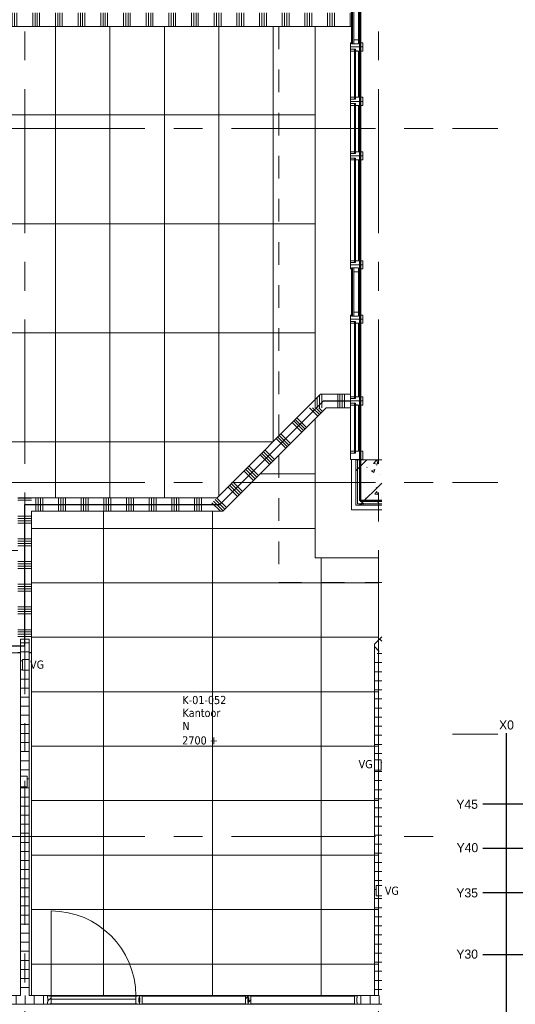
# Model space of a CAD drawing. Header units: millimetres. Extents: x 83969 to 141394, y 139608 to 176267.
# Tile 35 of 40: x 128644 to 134106, y 146353 to 157200. Entities that reach past the tile are written whole.
import ezdxf
from ezdxf.enums import TextEntityAlignment as Align
from ezdxf.xclip import XClip

# ---------------------------------------------------------------- set-up
doc = ezdxf.new("R2010")
doc.units = ezdxf.units.MM
doc.header["$LTSCALE"] = 50
doc.header["$XCLIPFRAME"] = 0
doc.linetypes.add('B0401', pattern=[9.5, 5, -1.5, -3])
doc.linetypes.add('CENTER', pattern=[50.8, 31.75, -6.35, 6.35, -6.35])
for name, color, linetype, lineweight in [('AA$1A---_ARCEER', 1, 'Continuous', 18), ('AL$7A---_STRAMIEN', 8, 'CENTER', 9), ('AL22----_BINNENWAND', 7, 'Continuous', 9), ('AL28----_KOLOMKOP_BETONBAND', 2, 'B0401', 9), ('AL28----_KONSTRUKTIES', 4, 'Continuous', 9), ('AL31----_BUITENKOZIJN', 14, 'Continuous', 9), ('AL32----_BINNENKOZIJN', 3, 'Continuous', 9), ('AL35----_PLAFONDS', 16, 'Continuous', 9), ('AL38----_INBOUWPAKKET', 6, 'Continuous', 13), ('AL68----_BRAND_30 MIN', 12, 'BR30', 50), ('AT$1A---_200ZONETEKST', 7, 'Continuous', 9), ('Electrical Fixture Tags', 7, 'Continuous', 9), ('Plafondtekst', 1, 'Continuous', 9)]:
    doc.layers.add(name, color=color, linetype=linetype, lineweight=lineweight)
doc.layers.add('AL$5A---_NOORDPIJL', color=8, linetype='Continuous')
doc.layers.add('AL68----_BRAND_60 MIN', color=92, linetype='BR60')
doc.styles.add('2', font='BUROTEXT', dxfattribs={"height": 125})
doc.styles.add('Tahoma_1', font='tahoma.ttf', dxfattribs={"height": 90})
doc.linetypes.add('BR30', pattern='A,5,-1.5,["30",Standard,S=2,R=0,X=-0.75,Y=-1],-3', length=9.5)
doc.linetypes.add('BR60', pattern='A,15,-1,["60",Standard,S=2.5,R=0,X=0,Y=-1.25],-4', length=20)

# ---------------------------------------------------------------- blocks, each defined once
blk = doc.blocks.new('SITU2S')
at = {"linetype": 'Continuous'}
for p, q in [((-148.82, 88.58), (-148.82, 228.49)), ((-154.04, 212.89), (-1.11, 212.89)), ((-154.04, 203.14), (-1.11, 203.14)), ((-154.04, 193.39), (-1.11, 193.39)), ((-154.04, 179.74), (-125.42, 179.74))]:
    blk.add_line(p, q, dxfattribs=at)
at = {"style": '2'}
for s, p in [('X0', (-148.82, 230.29)), ('Y45', (-157.49, 212.79)), ('Y40', (-157.44, 203.25)), ('Y35', (-157.49, 193.29)), ('Y30', (-157.49, 179.79))]:
    blk.add_text(s, height=2, dxfattribs=at).set_placement(p, align=Align.MIDDLE)
blk = doc.blocks.new('LUMC_constructie_2018_rvt-1-bwd N-01')
at = {"layer": 'AA$1A---_ARCEER'}
h = blk.add_hatch(dxfattribs=at)
h.set_pattern_fill('FP_250', color=256, style=0, pattern_type=2)
h.set_pattern_definition([(50, (154885.57, 120319.74), (364.368, -31.8783), [38.1, -419.1]), (355, (154885.57, 120319.74), (-70.486, 382.1133), [30.48, -335.28]), (100.451, (154915.94, 120317.1), (293.885, 350.2334), [32.38, -356.18]), (46.184, (154885.57, 120421.34), (542.1585, -84.086), [57.15, -628.65]), (96.636, (154930.75, 120414.33), (474.805, 494.8554), [48.57, -534.27]), (351.184, (154885.6, 120421.34), (474.81, 494.85), [45.72, -502.92]), (21, (154936.37, 120395.94), (303.2285, -204.5305), [38.1, -419.1]), (326, (154936.37, 120395.94), (123.604, 368.376), [30.48, -335.28]), (71.451, (154961.64, 120378.9), (426.834, 163.8427), [32.38, -356.18]), (37.5, (154885.57, 120319.74), (6.17665, 169.11015), [1.676, -329.54, 1.676, -338.684, -336.55]), (37.5, (154885.57, 120319.74), (6.17665, 169.11015), [-671.576, 1.676, -334.874]), (7.5, (154885.57, 120319.74), (133.6389, 200.3615), [1.676, -192.38, 1.676, -321.92, -128.27]), (7.5, (154885.57, 120319.74), (133.6389, 200.3615), [-517.652, 1.676, -126.594]), (327.5, (154772.29, 120319.74), (271.1818, -11.45836), [1.676, -125.324, 1.676, -394.564, -525.78]), (327.5, (154772.29, 120319.74), (271.1818, -11.45836), [-523.24, 1.676, -524.104]), (317.5, (154721.5, 120319.74), (296.2585, 50.8528), [1.676, -163.424, 1.676, -261.468, -373.38]), (317.5, (154721.5, 120319.74), (296.2585, 50.8528), [-428.244, 1.676, -371.704]), (45, (154885.57, 120319.74), (211.036, -211.036), [])])
h.paths.add_polyline_path([(132350, 151850), (132635, 151850), (132635, 152350), (132350, 152350)], flags=0)
at = {"layer": 'AL28----_KOLOMKOP_BETONBAND'}
for p, q in [((131500, 157125), (131500, 152615)), ((131500, 157125), (131500, 152615)), ((131500, 152403), (131500, 151000)), ((131500, 152403), (131500, 151000)), ((131500, 151000), (132635, 151000)), ((131500, 151000), (132635, 151000))]:
    blk.add_line(p, q, dxfattribs=at)
at = {"layer": 'AL28----_KONSTRUKTIES'}
for p, q in [((132635, 152350), (132350, 152350)), ((132350, 152350), (132350, 151850)), ((132350, 151850), (132635, 151850))]:
    blk.add_line(p, q, dxfattribs=at)
blk = doc.blocks.new('30_LUMC_MOD_interwand_kozijnvulling - glas_helder-9218401-bwd N-01')
at = {"layer": 'AL31----_BUITENKOZIJN'}
h = blk.add_hatch(dxfattribs=at)
h.set_pattern_fill('FP_51', color=256, style=0, pattern_type=2)
h.set_pattern_definition([(315, (-609.6, 41.5), (-28.2843, -28.2843), [])])
h.paths.add_polyline_path([(570, 41), (570, 45), (-570, 45), (-570, 41), (157, 41)], flags=0)
h = blk.add_hatch(dxfattribs=at)
h.set_pattern_fill('FP_52', color=256, style=0, pattern_type=2)
h.set_pattern_definition([(315, (-609.6, -41.5), (-28.2843, -28.2843), [])])
h.paths.add_polyline_path([(570, -45), (570, -41), (-570, -41), (-570, -45), (157, -45)], flags=0)
for p, q in [((570, 45), (-570, 45)), ((-570, 45), (-570, 41)), ((-570, 41), (570, 41)), ((570, 41), (570, 45)), ((570, -41), (-570, -41)), ((-570, -41), (-570, -45)), ((-570, -45), (570, -45)), ((570, -45), (570, -41))]:
    blk.add_line(p, q, dxfattribs=at)
blk = doc.blocks.new('30_LUMC_MOD_interwand_kozijnvulling - dicht-9218394-bwd N-01')
at = {"layer": 'AL31----_BUITENKOZIJN'}
for p, q in [((481.5, 45.5), (-481.5, 45.5)), ((-481.5, 45.5), (-481.5, 41.5)), ((-481.5, 41.5), (481.5, 41.5)), ((481.5, 41.5), (481.5, 45.5)), ((481.5, -41.5), (-481.5, -41.5)), ((-481.5, -41.5), (-481.5, -45.5)), ((-481.5, -45.5), (481.5, -45.5)), ((481.5, -45.5), (481.5, -41.5))]:
    blk.add_line(p, q, dxfattribs=at)
blk = doc.blocks.new('32_LUMC_MOD_interwand_glaswand_5 deling - pasmaatx2700mm-8870082-bwd N-01')
at = {"layer": 'AL31----_BUITENKOZIJN'}
h = blk.add_hatch(dxfattribs=at)
h.set_pattern_fill('FP_238', color=256, style=0, pattern_type=2)
h.set_pattern_definition([(225, (-22997.57, 26080.26), (224.5064, -224.5064), []), (225, (-23076.95, 26080.26), (3e-14, -449.0128), []), (225, (-22918.2, 26080.26), (3e-14, -449.0128), [])])
h.paths.add_polyline_path([(-475, 47.5), (-475, 25), (-470, 25), (-470, -25), (-475, -25), (-475, -47.5), (-445, -47.5), (-445, 47.5)], flags=0)
h.paths.add_polyline_path([(725, 47.5), (695, 47.5), (695, -47.5), (725, -47.5), (725, -25), (720, -25), (720, 25), (725, 25)], flags=0)
for p, q in [((-445, 47.5), (-475, 47.5)), ((-445, 45.5), (-445, 47.5)), ((-445, 47.5), (695, 47.5)), ((-445, -41.5), (-445, 41.5)), ((725, 47.5), (695, 47.5)), ((695, 47.5), (695, 45.5)), ((695, 41.5), (695, -41.5)), ((725, 25), (725, 47.5)), ((-475, -47.5), (-445, -47.5)), ((-445, -47.5), (-445, -45.5)), ((695, -47.5), (-445, -47.5)), ((695, -45.5), (695, -47.5)), ((695, -47.5), (725, -47.5)), ((725, -47.5), (725, -25))]:
    blk.add_line(p, q, dxfattribs=at)
blk = doc.blocks.new('32_LUMC_MOD_interwand_glaswand_5 deling - pasmaatx2700mm-V18-bwd N-01')
at = {"layer": 'AL31----_BUITENKOZIJN'}
h = blk.add_hatch(dxfattribs=at)
h.set_pattern_fill('FP_239', color=256, style=0, pattern_type=2)
h.set_pattern_definition([(225, (-24197.57, 26080.26), (224.5064, -224.5064), []), (225, (-24276.95, 26080.26), (3e-14, -449.0128), []), (225, (-24118.2, 26080.26), (3e-14, -449.0128), [])])
h.paths.add_polyline_path([(-475, 47.5), (-475, 25), (-470, 25), (-470, -25), (-475, -25), (-475, -47.5), (-445, -47.5), (-445, 47.5)], flags=0)
h.paths.add_polyline_path([(695, 47.5), (695, -47.5), (725, -47.5), (725, -25), (720, -25), (720, 25), (725, 25), (725, 47.5)], flags=0)
for p, q in [((-445, 47.5), (-475, 47.5)), ((-475, 47.5), (-475, 25)), ((-445, 45.5), (-445, 47.5)), ((-445, 47.5), (695, 47.5)), ((-445, -41.5), (-445, 41.5)), ((725, 47.5), (695, 47.5)), ((695, 47.5), (695, 45.5)), ((695, 41.5), (695, -41.5)), ((725, 25), (725, 47.5)), ((-475, -25), (-475, -47.5)), ((-475, -47.5), (-445, -47.5)), ((-445, -47.5), (-445, -45.5)), ((695, -47.5), (-445, -47.5)), ((695, -45.5), (695, -47.5)), ((695, -47.5), (725, -47.5)), ((725, -47.5), (725, -25))]:
    blk.add_line(p, q, dxfattribs=at)
blk = doc.blocks.new('32_LUMC_MOD_interwand_draaideur_enkel - 2700mm-8862306-bwd N-01')
at = {"layer": 'AL32----_BINNENKOZIJN'}
h = blk.add_hatch(dxfattribs=at)
h.set_pattern_fill('FP_245', color=256, style=0, pattern_type=2)
h.set_pattern_definition([(45, (25554.07, -26080.26), (-224.5064, 224.5064), []), (45, (25633.45, -26080.26), (0, 449.0128), []), (45, (25474.7, -26080.26), (0, 449.0128), [])])
h.paths.add_polyline_path([(631.5, -47.5), (631.5, -25), (626.5, -25), (626.5, 25), (631.5, 25), (631.5, 47.5), (591.5, 47.5), (591.5, -47.5), (626.5, -47.5)], flags=0)
h.paths.add_polyline_path([(-381.5, -47.5), (-341.5, -47.5), (-341.5, 47.5), (-381.5, 47.5), (-381.5, 25), (-376.5, 25), (-376.5, -25), (-381.5, -25)], flags=0)
for p, q in [((-341.5, 47.5), (-341.5, 980.5)), ((-341.5, 47.5), (-381.5, 47.5)), ((-341.5, -47.5), (-341.5, 47.5)), ((631.5, 47.5), (591.5, 47.5)), ((591.5, 47.5), (591.5, -47.5)), ((631.5, 25), (631.5, 47.5)), ((-381.5, -47.5), (-341.5, -47.5)), ((591.5, -47.5), (631.5, -47.5)), ((631.5, -47.5), (631.5, -25))]:
    blk.add_line(p, q, dxfattribs=at)
blk.add_arc((-341.5, 47.5), 933, 0, 90, dxfattribs=at)
blk = doc.blocks.new('69_LUMC_MOD_interwand_elektragoot - elektragoot vertikaal-8619009-bwd N-01')
at = {"layer": 'AL38----_INBOUWPAKKET'}
for p, q in [((67, 35), (67, -27)), ((182, -27), (182, 35)), ((67, -27), (182, -27))]:
    blk.add_line(p, q, dxfattribs=at)
blk = doc.blocks.new('69_LUMC_MOD_interwand_elektragoot - elektragoot vertikaal-V22-bwd N-01')
at = {"layer": 'AL38----_INBOUWPAKKET'}
for p, q in [((182.5, 47.5), (67.5, 47.5)), ((67.5, 47.5), (67.5, -26.5)), ((182.5, -26.5), (182.5, 47.5)), ((67.5, -26.5), (182.5, -26.5))]:
    blk.add_line(p, q, dxfattribs=at)
blk = doc.blocks.new('30_LUMC_MOD_interwand_kozijnvulling - glas_mat-9218400-bwd N-01')
at = {"layer": 'AL31----_BUITENKOZIJN'}
h = blk.add_hatch(dxfattribs=at)
h.set_pattern_fill('FP_246', color=256, style=0, pattern_type=2)
h.set_pattern_definition([(225, (-609.6, 41.5), (28.2843, -28.2843), [])])
h.paths.add_polyline_path([(570, 41), (570, 45), (-570, 45), (-570, 41), (157, 41)], flags=0)
h = blk.add_hatch(dxfattribs=at)
h.set_pattern_fill('FP_247', color=256, style=0, pattern_type=2)
h.set_pattern_definition([(225, (-609.6, -41.5), (28.2843, -28.2843), [])])
h.paths.add_polyline_path([(570, -45), (570, -41), (-570, -41), (-570, -45), (157, -45)], flags=0)
for p, q in [((-570, 45), (570, 45)), ((-570, 41), (-570, 45)), ((570, 41), (-570, 41)), ((570, 41), (570, 45)), ((-570, -41), (570, -41)), ((-570, -41), (-570, -45)), ((570, -45), (-570, -45)), ((570, -41), (570, -45))]:
    blk.add_line(p, q, dxfattribs=at)
blk = doc.blocks.new('30_LUMC_MOD_interwand_deurblad - wit _standaard_-8842473-bwd N-01')
at = {"layer": 'AL32----_BINNENKOZIJN'}
for p, q in [((-466.5, -20), (-466.5, 20)), ((-466.5, 20), (466.5, 20)), ((466.5, 20), (466.5, -20)), ((466.5, -20), (-466.5, -20))]:
    blk.add_line(p, q, dxfattribs=at)
blk = doc.blocks.new('32_LUMC_MOD_houten binnenkozijn_binnengevel_dicht_paneel - fase1 - 600mm-V38-bwd N-01')
at = {"layer": 'AL31----_BUITENKOZIJN'}
h = blk.add_hatch(dxfattribs=at)
h.set_pattern_fill('FP_290', color=256, style=0, pattern_type=2)
h.set_pattern_definition([(180, (36880.26, 22552.07), (-6e-14, -500), [])])
h.paths.add_polyline_path([(255, 54.5), (-255, 54.5), (-255, 48.5), (255, 48.5)], flags=0)
h = blk.add_hatch(dxfattribs=at)
h.set_pattern_fill('FP_291', color=256, style=0, pattern_type=2)
h.set_pattern_definition([(180, (36880.26, 22652.07), (-3e-14, -250), []), (180, (36880.26, 22677.07), (-3e-14, -250), []), (180, (36880.26, 22702.07), (-3e-14, -250), []), (180, (36880.26, 22727.07), (-3e-14, -250), [])])
h.paths.add_polyline_path([(266, -33.5), (266, -20.5), (-266, -20.5), (-266, -33.5), (75, -33.5)], flags=0)
for p, q in [((-266, 44.5), (-266, 33.5)), ((-221, 44.5), (-266, 44.5)), ((255, 54.5), (-255, 54.5)), ((-255, 54.5), (-255, 48.5)), ((-255, 48.5), (255, 48.5)), ((-221, 44.5), (221, 44.5)), ((-221, -8.5), (-221, 44.5)), ((266, 44.5), (221, 44.5)), ((221, 44.5), (221, -8.5)), ((255, 48.5), (255, 54.5)), ((266, 33.5), (266, 44.5)), ((-266, -8.5), (-221, -8.5)), ((266, -8.5), (-266, -8.5)), ((266, -20.5), (-266, -20.5)), ((-266, -20.5), (266, -20.5)), ((-266, -33.5), (-75, -33.5)), ((75, -33.5), (266, -33.5)), ((221, -8.5), (266, -8.5))]:
    blk.add_line(p, q, dxfattribs=at)
blk = doc.blocks.new('30_LUMC_MOD_binnengevel_stijlen - tussenstijl-3151128-bwd N-01')
at = {"layer": 'AL31----_BUITENKOZIJN'}
for p, q in [((0, 93.5), (-45, 93.5)), ((-45, 93.5), (-45, 44.5)), ((-45, 44.5), (-34, 44.5)), ((-34, 44.5), (-34, 33.5)), ((0, -45.5), (0, 93.5)), ((0, 89), (0, -41)), ((-34, -33.75), (-45, -33.75)), ((-45, -33.75), (-45, -45.5)), ((-45, -45.5), (0, -45.5))]:
    blk.add_line(p, q, dxfattribs=at)
blk = doc.blocks.new('32_LUMC_MOD_houten binnenkozijn_binnengevel_dicht_paneel - fase1 - 600mm-V39-bwd N-01')
at = {"layer": 'AL31----_BUITENKOZIJN'}
h = blk.add_hatch(dxfattribs=at)
h.set_pattern_fill('FP_292', color=256, style=0, pattern_type=2)
h.set_pattern_definition([(180, (33880.26, 22552.07), (-6e-14, -500), [])])
h.paths.add_polyline_path([(255, 54.5), (-255, 54.5), (-255, 48.5), (255, 48.5)], flags=0)
h = blk.add_hatch(dxfattribs=at)
h.set_pattern_fill('FP_293', color=256, style=0, pattern_type=2)
h.set_pattern_definition([(180, (33880.26, 22652.07), (-3e-14, -250), []), (180, (33880.26, 22677.07), (-3e-14, -250), []), (180, (33880.26, 22702.07), (-3e-14, -250), []), (180, (33880.26, 22727.07), (-3e-14, -250), [])])
h.paths.add_polyline_path([(266, -33.5), (266, -20.5), (-266, -20.5), (-266, -33.5), (72.2, -33.5)], flags=0)
for p, q in [((-266, 44.5), (-266, 33.5)), ((-221, 44.5), (-266, 44.5)), ((255, 54.5), (-255, 54.5)), ((-255, 54.5), (-255, 48.5)), ((-255, 48.5), (255, 48.5)), ((-221, 44.5), (221, 44.5)), ((-221, -8.5), (-221, 44.5)), ((266, 44.5), (221, 44.5)), ((221, 44.5), (221, -8.5)), ((255, 48.5), (255, 54.5)), ((266, 33.5), (266, 44.5)), ((-266, -8.5), (-221, -8.5)), ((266, -8.5), (-266, -8.5)), ((266, -20.5), (-266, -20.5)), ((-266, -20.5), (266, -20.5)), ((-266, -33.5), (266, -33.5)), ((221, -8.5), (266, -8.5))]:
    blk.add_line(p, q, dxfattribs=at)
blk = doc.blocks.new('30_LUMC_MOD_binnengevel_stijlen - tussenstijl-3151129-bwd N-01')
at = {"layer": 'AL31----_BUITENKOZIJN'}
for p, q in [((-45, 45.5), (0, 45.5)), ((-45, 33.75), (-45, 45.5)), ((-34, 33.75), (-45, 33.75)), ((0, 45.5), (0, -93.5)), ((0, -89), (0, 41)), ((-45, -44.5), (-34, -44.5)), ((-45, -93.5), (-45, -44.5)), ((0, -93.5), (-45, -93.5)), ((-34, -44.5), (-34, -33.5))]:
    blk.add_line(p, q, dxfattribs=at)
blk = doc.blocks.new('32_LUMC_MOD_houten binnenkozijn_binnengevel_glasvulling - fase1 - 600mm-10253928-bwd N-01')
at = {"layer": 'AL31----_BUITENKOZIJN'}
for p, q in [((-255.5, 12), (-275, 12)), ((-275, 12), (-275, 7)), ((-255, 44.5), (255, 44.5)), ((-255, 12), (255, 12)), ((-255, -45.5), (-255, 2)), ((255, 2), (255, -45.5)), ((275, 12), (255.5, 12)), ((275, 7), (275, 12)), ((-275, -33.5), (-275, -45.5)), ((-275, -45.5), (-255, -45.5)), ((-255, -45.5), (255, -45.5)), ((255, -45.5), (275, -45.5)), ((275, -45.5), (275, -33.5))]:
    blk.add_line(p, q, dxfattribs=at)
blk = doc.blocks.new('30_LUMC_MOD_binnengevel_stijlen - tussenstijl-3151125-bwd N-01')
at = {"layer": 'AL31----_BUITENKOZIJN'}
for p, q in [((0, 93.5), (-45, 93.5)), ((-45, 93.5), (-45, 33.5)), ((0, -45.5), (0, 93.5)), ((0, 89), (0, -41)), ((-25, -33.5), (-25, -45.5)), ((-25, -45.5), (0, -45.5))]:
    blk.add_line(p, q, dxfattribs=at)
blk = doc.blocks.new('30_LUMC_MOD_binnengevel_stijlen - tussenstijl-3151134-bwd N-01')
at = {"layer": 'AL31----_BUITENKOZIJN'}
for p, q in [((-25, 45.5), (0, 45.5)), ((-25, 33.5), (-25, 45.5)), ((0, 45.5), (0, -93.5)), ((0, -89), (0, 41)), ((-45, -93.5), (-45, -33.5)), ((0, -93.5), (-45, -93.5))]:
    blk.add_line(p, q, dxfattribs=at)
blk = doc.blocks.new('32_LUMC_MOD_houten binnenkozijn_binnengevel_glasvulling - fase1 - 600mm-10264427-bwd N-01')
at = {"layer": 'AL31----_BUITENKOZIJN'}
for p, q in [((-255.5, 12), (-275, 12)), ((-275, 12), (-275, 7)), ((-255, 44.5), (255, 44.5)), ((-255, 12), (255, 12)), ((-255, -45.5), (-255, 2)), ((255, 2), (255, -45.5)), ((275, 12), (255.5, 12)), ((275, 7), (275, 12)), ((-275, -33.5), (-275, -45.5)), ((-225, -45.5), (255, -45.5)), ((255, -45.5), (275, -45.5)), ((275, -45.5), (275, -33.5))]:
    blk.add_line(p, q, dxfattribs=at)
blk = doc.blocks.new('30_LUMC_MOD_binnengevel_stijlen - eindstijl-3151144-bwd N-01')
at = {"layer": 'AL31----_BUITENKOZIJN'}
for p, q in [((45, 93.5), (-45, 93.5)), ((-45, 93.5), (-45, 33.5)), ((45, 33.5), (45, 93.5)), ((-25, -33.5), (-25, -45.5)), ((-25, -45.5), (45, -45.5)), ((45, -45.5), (45, -33.5))]:
    blk.add_line(p, q, dxfattribs=at)
blk = doc.blocks.new('30_LUMC_MOD_binnengevel_stijlen - tussenstijl-V40-bwd N-01')
at = {"layer": 'AL31----_BUITENKOZIJN'}
for p, q in [((-25, 33.5), (-25, 45.5)), ((0, 45.5), (0, -93.5)), ((0, -89), (0, 41)), ((-45, -93.5), (-45, -33.5)), ((0, -93.5), (-45, -93.5))]:
    blk.add_line(p, q, dxfattribs=at)
blk = doc.blocks.new('32_LUMC_MOD_houten binnenkozijn_binnengevel_glasvulling - fase1 - 1200mm-10254186-bwd N-01')
at = {"layer": 'AL31----_BUITENKOZIJN'}
for p, q in [((-555.5, 12), (-575, 12)), ((-575, 12), (-575, 7)), ((-555, 44.5), (555, 44.5)), ((-555, 12), (555, 12)), ((-555, -45.5), (-555, 2)), ((555, 2), (555, -45.5)), ((575, 12), (555.5, 12)), ((575, 7), (575, 12)), ((-575, -33.5), (-575, -45.5)), ((-575, -45.5), (-555, -45.5)), ((-555, -45.5), (555, -45.5)), ((555, -45.5), (575, -45.5)), ((575, -45.5), (575, -33.5))]:
    blk.add_line(p, q, dxfattribs=at)
blk = doc.blocks.new('32_LUMC_MOD_houten binnenkozijn_binnengevel_glasvulling - fase1 - 900mm-10253724-bwd N-01')
at = {"layer": 'AL31----_BUITENKOZIJN'}
for p, q in [((-405.5, 12), (-425, 12)), ((-425, 12), (-425, 7)), ((-405, 44.5), (405, 44.5)), ((-405, 12), (405, 12)), ((-405, -45.5), (-405, 2)), ((405, 2), (405, -45.5)), ((425, 12), (405.5, 12)), ((425, 7), (425, 12)), ((-425, -33.5), (-425, -45.5)), ((-425, -45.5), (-405, -45.5)), ((-405, -45.5), (375, -45.5)), ((425, -45.5), (425, -33.5))]:
    blk.add_line(p, q, dxfattribs=at)
blk = doc.blocks.new('30_LUMC_MOD_binnengevel_stijlen - tussenstijl-V41-bwd N-01')
at = {"layer": 'AL31----_BUITENKOZIJN'}
for p, q in [((0, 93.5), (-45, 93.5)), ((-45, 93.5), (-45, 33.5)), ((0, -45.5), (0, 93.5)), ((0, 89), (0, -41)), ((-25, -33.5), (-25, -45.5))]:
    blk.add_line(p, q, dxfattribs=at)
blk = doc.blocks.new('30_LUMC_MOD_kozijnvulling_glas_enkel - brandwerendglas-V47-bwd N-01')
at = {"layer": 'AL31----_BUITENKOZIJN'}
h = blk.add_hatch(dxfattribs=at)
h.set_pattern_fill('FP_302', color=256, style=0, pattern_type=2)
h.set_pattern_definition([(90, (36280.26, 22547.574), (-25, 2e-15), [])])
h.paths.add_polyline_path([(275, -3), (275, 2), (-275, 2), (-275, -3), (274, -3)], flags=0)
for p, q in [((275, 2), (-275, 2)), ((-275, 2), (-275, -3)), ((275, -3), (275, 2)), ((-275, -3), (275, -3))]:
    blk.add_line(p, q, dxfattribs=at)
blk = doc.blocks.new('30_LUMC_MOD_kozijnvulling_glas_enkel - brandwerendglas-V48-bwd N-01')
at = {"layer": 'AL31----_BUITENKOZIJN'}
h = blk.add_hatch(dxfattribs=at)
h.set_pattern_fill('FP_303', color=256, style=0, pattern_type=2)
h.set_pattern_definition([(90, (35680.26, 22547.574), (-25, 2e-15), [])])
h.paths.add_polyline_path([(275, 2.5), (-275, 2.5), (-275, -2.5), (275, -2.5)], flags=0)
for p, q in [((275, 2.5), (-275, 2.5)), ((-275, 2.5), (-275, -2.5)), ((275, -2.5), (275, 2.5)), ((-275, -2.5), (275, -2.5))]:
    blk.add_line(p, q, dxfattribs=at)
blk = doc.blocks.new('30_LUMC_MOD_kozijnvulling_glas_enkel - brandwerendglas-V54-bwd N-01')
at = {"layer": 'AL31----_BUITENKOZIJN'}
h = blk.add_hatch(dxfattribs=at)
h.set_pattern_fill('FP_310', color=256, style=0, pattern_type=2)
h.set_pattern_definition([(90, (34780.26, 22547.574), (-25, 2e-15), [])])
h.paths.add_polyline_path([(575, 2.5), (-575, 2.5), (-575, -2.5), (575, -2.5)], flags=0)
for p, q in [((575, 2.5), (-575, 2.5)), ((-575, 2.5), (-575, -2.5)), ((575, -2.5), (575, 2.5)), ((-575, -2.5), (575, -2.5))]:
    blk.add_line(p, q, dxfattribs=at)
blk = doc.blocks.new('30_LUMC_MOD_kozijnvulling_glas_enkel - brandwerendglas-V56-bwd N-01')
at = {"layer": 'AL31----_BUITENKOZIJN'}
h = blk.add_hatch(dxfattribs=at)
h.set_pattern_fill('FP_312', color=256, style=0, pattern_type=2)
h.set_pattern_definition([(90, (32380.26, 22547.574), (-25, 2e-15), [])])
h.paths.add_polyline_path([(275, 2.5), (-275, 2.5), (-275, -2.5), (275, -2.5)], flags=0)
for p, q in [((275, 2.5), (-275, 2.5)), ((-275, 2.5), (-275, -2.5)), ((275, -2.5), (275, 2.5)), ((-275, -2.5), (275, -2.5))]:
    blk.add_line(p, q, dxfattribs=at)
blk = doc.blocks.new('30_LUMC_MOD_kozijnvulling_glas_enkel - brandwerendglas-V57-bwd N-01')
at = {"layer": 'AL31----_BUITENKOZIJN'}
h = blk.add_hatch(dxfattribs=at)
h.set_pattern_fill('FP_313', color=256, style=0, pattern_type=2)
h.set_pattern_definition([(90, (33130.26, 22547.574), (-25, 2e-15), [])])
h.paths.add_polyline_path([(425, -3), (425, 2), (-425, 2), (-425, -3), (421, -3)], flags=0)
for p, q in [((425, 2), (-425, 2)), ((-425, 2), (-425, -3)), ((425, -3), (425, 2)), ((-425, -3), (425, -3))]:
    blk.add_line(p, q, dxfattribs=at)

msp = doc.modelspace()

# ---------------------------------------------------------------- hatches: boundary and pattern name
at = {"layer": 'AA$1A---_ARCEER'}
h = msp.add_hatch(dxfattribs=at)
h.set_pattern_fill('FP_65', color=256, angle=-90, style=0, pattern_type=2)
h.set_pattern_definition([(90, (128537.5, 157125), (-250, 2e-14), []), (90, (128562.5, 157125), (-250, 2e-14), []), (90, (128587.5, 157125), (-250, 2e-14), []), (90, (128612.5, 157125), (-250, 2e-14), [])])
h.paths.add_polyline_path([(131874, 157125), (132300, 157125), (132300, 157275), (124575, 157275), (124575, 157125), (131114, 157125)], flags=0)
h = msp.add_hatch(dxfattribs=at)
h.set_pattern_fill('FP_82', color=256, angle=-90, style=0, pattern_type=2)
h.set_pattern_definition([(90, (132148.82, 152925), (-250, 2e-14), []), (90, (132173.82, 152925), (-250, 2e-14), []), (90, (132198.82, 152925), (-250, 2e-14), []), (90, (132223.82, 152925), (-250, 2e-14), [])])
h.paths.add_polyline_path([(132288, 152925), (132288, 153075), (131960, 153075), (131810, 152925), (132255, 152925)], flags=0)
h = msp.add_hatch(dxfattribs=at)
h.set_pattern_fill('FP_83', color=256, angle=-90, style=0, pattern_type=2)
h.set_pattern_definition([(315, (131168.67, 152284.04), (176.777, 176.777), []), (315, (131151, 152266.36), (176.777, 176.777), []), (315, (131133.32, 152248.68), (176.777, 176.777), []), (315, (131115.64, 152231), (176.777, 176.777), [])])
h.paths.add_polyline_path([(130881, 151784), (132022, 152925), (131810, 152925), (130669, 151784)], flags=0)
h = msp.add_hatch(dxfattribs=at)
h.set_pattern_fill('FP_76', color=256, angle=-90, style=0, pattern_type=2)
h.set_pattern_definition([(360, (128625, 150979.75), (5e-13, 250), []), (360, (128625, 150954.75), (5e-13, 250), []), (360, (128625, 150929.75), (5e-13, 250), []), (360, (128625, 150904.75), (5e-13, 250), [])])
h.paths.add_polyline_path([(128625, 150225), (128653, 150225), (128653, 150375), (128748, 150375), (128748, 150225), (128775, 150225), (128775, 151934), (128625, 151934), (128625, 150375)], flags=0)
h = msp.add_hatch(dxfattribs=at)
h.set_pattern_fill('FP_84', color=256, angle=-90, style=0, pattern_type=2)
h.set_pattern_definition([(90, (129822.07, 151784.5), (-250, 2e-14), []), (90, (129847.07, 151784.5), (-250, 2e-14), []), (90, (129872.07, 151784.5), (-250, 2e-14), []), (90, (129897.07, 151784.5), (-250, 2e-14), [])])
h.paths.add_polyline_path([(129593, 151784), (130669, 151784), (130819, 151934), (128775, 151934), (128775, 151784)], flags=0)
h = msp.add_hatch(dxfattribs=at)
h.set_pattern_fill('FP_235', color=256, angle=-90, style=0, pattern_type=2)
h.set_pattern_definition([(6e-14, (128652.5, 148336.25), (-1e-13, 100), [])])
h.paths.add_polyline_path([(128748, 146448), (128748, 150035), (128674, 150035), (128674, 150150), (128748, 150150), (128748, 150375), (128653, 150375), (128653, 148865), (128727, 148865), (128727, 148750), (128653, 148750), (128653, 146448)], flags=0)
h = msp.add_hatch(dxfattribs=at)
h.set_pattern_fill('FP_237', color=256, angle=-90, style=0, pattern_type=2)
h.set_pattern_definition([(315, (133247, 151014.17), (70.711, 70.711), [])])
h.paths.add_polyline_path([(132553, 150185), (132635, 150268), (132635, 150402), (132553, 150320)], flags=0)
h = msp.add_hatch(dxfattribs=at)
h.set_pattern_fill('FP_236', color=256, angle=-90, style=0, pattern_type=2)
h.set_pattern_definition([(2e-13, (132552.5, 148316.41), (-3e-13, 100), [])])
h.paths.add_polyline_path([(132553, 146448), (132635, 146448), (132635, 147548), (132574, 147548), (132574, 147663), (132635, 147663), (132635, 150268), (132553, 150185), (132553, 149048), (132627, 149048), (132627, 148933), (132553, 148933), (132553, 146983)], flags=0)
h = msp.add_hatch(dxfattribs=at)
h.set_pattern_fill('FP_234', color=256, angle=-90, style=0, pattern_type=2)
h.set_pattern_definition([(90, (138305, 146352.5), (-100, -3e-13), [])])
h.paths.add_polyline_path([(132635, 146353), (132635, 146448), (132363, 146448), (132363, 146425), (132358, 146425), (132358, 146375), (132363, 146375), (132363, 146353)], flags=0)
h.paths.add_polyline_path([(128950, 146353), (128950, 146375), (128955, 146375), (128955, 146425), (128950, 146425), (128950, 146448), (128463, 146448), (128463, 146425), (128458, 146425), (128458, 146375), (128463, 146375), (128463, 146353)], flags=0)
h.paths.add_polyline_path([(124575, 146353), (124615, 146353), (124615, 146375), (124620, 146375), (124620, 146425), (124615, 146425), (124615, 146448), (124425, 146448), (124425, 146353)], flags=0)
h.paths.add_polyline_path([(131158, 146375), (131168, 146375), (131168, 146425), (131158, 146425)], flags=0)
h.paths.add_polyline_path([(127445, 146375), (127455, 146375), (127455, 146425), (127445, 146425)], flags=0)
h.paths.add_polyline_path([(129958, 146375), (129968, 146375), (129968, 146425), (129958, 146425)], flags=0)
h.paths.add_polyline_path([(126245, 146375), (126255, 146375), (126255, 146425), (126245, 146425)], flags=0)
h.paths.add_polyline_path([(125045, 146375), (125055, 146375), (125055, 146425), (125045, 146425)], flags=0)
at = {"layer": 'AL35----_PLAFONDS'}
h = msp.add_hatch(dxfattribs=at)
h.set_pattern_fill('FP_25', color=256, style=0, pattern_type=2)
h.set_pattern_definition([(0, (128437.5, 153750), (0, -1200), []), (270, (128437.5, 153750), (-600, -4e-14), [])])
h.paths.add_polyline_path([(124575, 150375), (128625, 150375), (128625, 151934), (130819, 151934), (131900, 153015), (131900, 157125), (124575, 157125), (124575, 152450), (125150, 152450), (125150, 151750), (124575, 151750)], flags=0)
h = msp.add_hatch(dxfattribs=at)
h.set_pattern_fill('FP_42', color=256, style=0, pattern_type=2)
h.set_pattern_definition([(90, (130767.2, 149195.7), (1200, -7e-14), []), (0, (130767.2, 149195.7), (0, -600), [])])
h.paths.add_polyline_path([(132600, 146448), (132600, 151270), (131900, 151270), (131900, 152803), (130881, 151784), (128775, 151784), (128775, 146448), (131874, 146448)], flags=0)

# ---------------------------------------------------------------- linework, layer by layer
at = {"layer": 'AL$7A---_STRAMIEN'}
for p, q in [((128700, 139608), (128700, 175433)), ((132600, 139608), (132600, 175433)), ((85257, 156000), (133415, 156000)), ((133415, 156000), (133915, 156000)), ((85257, 152100), (133415, 152100)), ((133415, 152100), (133915, 152100)), ((133415, 149329), (133915, 149329)), ((85257, 148200), (133415, 148200))]:
    msp.add_line(p, q, dxfattribs=at)
at = {"layer": 'AL22----_BINNENWAND'}
for p, q in [((132300, 157125), (132300, 157275)), ((124575, 157125), (132300, 157125)), ((132367, 156934), (132300, 156934)), ((132300, 156934), (132300, 156934)), ((132300, 156934), (132367, 156934)), ((132338, 156876), (132300, 156876)), ((132300, 156876), (132300, 156875)), ((132300, 156875), (132336, 156875)), ((132367, 156856), (132341, 156856)), ((132341, 156855), (132367, 156855)), ((132367, 156934), (132367, 156934)), ((132367, 156855), (132367, 156856)), ((132336, 156325), (132300, 156325)), ((132300, 156325), (132300, 156325)), ((132300, 156325), (132338, 156325)), ((132367, 156345), (132341, 156345)), ((132341, 156345), (132367, 156345)), ((132367, 156345), (132367, 156345)), ((132338, 156276), (132300, 156276)), ((132300, 156276), (132300, 156275)), ((132300, 156275), (132336, 156275)), ((132367, 156256), (132341, 156256)), ((132341, 156255), (132367, 156255)), ((132367, 156255), (132367, 156256)), ((132336, 155725), (132300, 155725)), ((132300, 155725), (132300, 155725)), ((132300, 155725), (132338, 155725)), ((132338, 155676), (132300, 155676)), ((132300, 155676), (132300, 155675)), ((132300, 155675), (132336, 155675)), ((132367, 155745), (132341, 155745)), ((132341, 155745), (132367, 155745)), ((132367, 155745), (132367, 155745)), ((132367, 155656), (132341, 155656)), ((132341, 155655), (132367, 155655)), ((132367, 155655), (132367, 155656)), ((132336, 154525), (132300, 154525)), ((132300, 154525), (132300, 154525)), ((132300, 154525), (132338, 154525)), ((132367, 154545), (132341, 154545)), ((132341, 154545), (132367, 154545)), ((132367, 154545), (132367, 154545)), ((132367, 154467), (132300, 154467)), ((132300, 154467), (132300, 154466)), ((132300, 154466), (132367, 154466)), ((132367, 154466), (132367, 154467)), ((132367, 153934), (132300, 153934)), ((132300, 153934), (132300, 153934)), ((132300, 153934), (132367, 153934)), ((132367, 153934), (132367, 153934)), ((132338, 153876), (132300, 153876)), ((132300, 153876), (132300, 153875)), ((132300, 153875), (132336, 153875)), ((132367, 153856), (132341, 153856)), ((132341, 153855), (132367, 153855)), ((132367, 153855), (132367, 153856)), ((131960, 153075), (130819, 151934)), ((132288, 153075), (131960, 153075)), ((132288, 152925), (132288, 153075)), ((132336, 153025), (132300, 153025)), ((132300, 153025), (132300, 153025)), ((132300, 153025), (132338, 153025)), ((132338, 152976), (132300, 152976)), ((132300, 152976), (132300, 152975)), ((132300, 152975), (132336, 152975)), ((132367, 153045), (132341, 153045)), ((132341, 153045), (132367, 153045)), ((132367, 152956), (132341, 152956)), ((132341, 152955), (132367, 152955)), ((132367, 153045), (132367, 153045)), ((132367, 152955), (132367, 152956)), ((130881, 151784), (132022, 152925)), ((132022, 152925), (132288, 152925)), ((132336, 152425), (132300, 152425)), ((132300, 152425), (132300, 152425)), ((132300, 152425), (132338, 152425)), ((132367, 152445), (132341, 152445)), ((132341, 152445), (132367, 152445)), ((132367, 152445), (132367, 152445)), ((132367, 152355), (132300, 152355)), ((132300, 152355), (132300, 151800)), ((132367, 151867), (132367, 152355)), ((130819, 151934), (128625, 151934)), ((132635, 151867), (132367, 151867)), ((128775, 150225), (128775, 151784)), ((128775, 151784), (130881, 151784)), ((132300, 151800), (132635, 151800)), ((128653, 150375), (128748, 150375)), ((128653, 150375), (128653, 150225)), ((128748, 150375), (128748, 150225)), ((132635, 150402), (132553, 150320)), ((132553, 150320), (132553, 149048)), ((124575, 150225), (128653, 150225)), ((128653, 150225), (128653, 148865)), ((128748, 150225), (128775, 150225)), ((128748, 150150), (128748, 150225)), ((128748, 146448), (128748, 150035)), ((132553, 148933), (132553, 146448)), ((128653, 148750), (128653, 146448)), ((128653, 146448), (128463, 146448)), ((128950, 146448), (128748, 146448)), ((128950, 146425), (128950, 146448)), ((132553, 146448), (132363, 146448)), ((132363, 146448), (132363, 146425)), ((128463, 146353), (128950, 146353)), ((128955, 146425), (128950, 146425)), ((128950, 146353), (128950, 146375)), ((128950, 146375), (128955, 146375)), ((128955, 146375), (128955, 146425)), ((129968, 146425), (129958, 146425)), ((129958, 146425), (129958, 146375)), ((129958, 146375), (129968, 146375)), ((129968, 146375), (129968, 146425)), ((131168, 146425), (131158, 146425)), ((131158, 146425), (131158, 146375)), ((131158, 146375), (131168, 146375)), ((131168, 146375), (131168, 146425)), ((132363, 146425), (132358, 146425)), ((132358, 146425), (132358, 146375)), ((132358, 146375), (132363, 146375)), ((132363, 146375), (132363, 146353)), ((132363, 146353), (132635, 146353))]:
    msp.add_line(p, q, dxfattribs=at)
at = {"layer": 'AL35----_PLAFONDS'}
for p, q in [((131900, 157125), (131900, 153015)), ((131900, 152803), (131900, 151270)), ((131900, 151270), (132600, 151270)), ((132600, 151270), (132600, 146448)), ((128775, 146448), (128775, 150225)), ((132600, 146448), (128775, 146448))]:
    msp.add_line(p, q, dxfattribs=at)
at = {"layer": 'AL68----_BRAND_30 MIN'}
for q in [(132397, 175250), (132635, 151898)]:
    msp.add_line((132397, 151898), q, dxfattribs=at)
at = {"layer": 'AL68----_BRAND_60 MIN'}
for p, q in [((130850, 151859), (131991, 153000)), ((131991, 153000), (132288, 153000)), ((128700, 150300), (128700, 151859)), ((128700, 151859), (130850, 151859)), ((124500, 150300), (128700, 150300))]:
    msp.add_line(p, q, dxfattribs=at)

# ---------------------------------------------------------------- block references
msp.add_blockref('LUMC_constructie_2018_rvt-1-bwd N-01', (0, 0))
at = {"layer": 'AL$5A---_NOORDPIJL'}
ref = msp.add_blockref('SITU2S', (141450, 137916), dxfattribs=dict(at, xscale=50, yscale=50, zscale=50))
XClip(ref).set_block_clipping_path([(-1142.2216891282, -1.0098525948), (0.7759404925, 813.1319248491)])
at = {"layer": 'AL31----_BUITENKOZIJN'}
for name, p, rotation in [('32_LUMC_MOD_houten binnenkozijn_binnengevel_dicht_paneel - fase1 - 600mm-V38-bwd N-01', (132334, 157200), 270), ('30_LUMC_MOD_binnengevel_stijlen - tussenstijl-3151128-bwd N-01', (132334, 156900), 270), ('30_LUMC_MOD_binnengevel_stijlen - tussenstijl-3151134-bwd N-01', (132334, 156900), 90), ('32_LUMC_MOD_houten binnenkozijn_binnengevel_glasvulling - fase1 - 600mm-10253928-bwd N-01', (132334, 156600), 270), ('30_LUMC_MOD_kozijnvulling_glas_enkel - brandwerendglas-V47-bwd N-01', (132338, 156600), 270), ('30_LUMC_MOD_binnengevel_stijlen - tussenstijl-3151125-bwd N-01', (132334, 156300), 270), ('30_LUMC_MOD_binnengevel_stijlen - tussenstijl-3151134-bwd N-01', (132334, 156300), 90), ('32_LUMC_MOD_houten binnenkozijn_binnengevel_glasvulling - fase1 - 600mm-10253928-bwd N-01', (132334, 156000), 270), ('30_LUMC_MOD_kozijnvulling_glas_enkel - brandwerendglas-V48-bwd N-01', (132338, 156000), 270), ('30_LUMC_MOD_binnengevel_stijlen - tussenstijl-3151125-bwd N-01', (132334, 155700), 270), ('30_LUMC_MOD_binnengevel_stijlen - tussenstijl-3151134-bwd N-01', (132334, 155700), 90), ('32_LUMC_MOD_houten binnenkozijn_binnengevel_glasvulling - fase1 - 1200mm-10254186-bwd N-01', (132334, 155100), 270), ('30_LUMC_MOD_kozijnvulling_glas_enkel - brandwerendglas-V54-bwd N-01', (132338, 155100), 270), ('30_LUMC_MOD_binnengevel_stijlen - tussenstijl-3151125-bwd N-01', (132334, 154500), 270), ('30_LUMC_MOD_binnengevel_stijlen - tussenstijl-3151129-bwd N-01', (132334, 154500), 90), ('32_LUMC_MOD_houten binnenkozijn_binnengevel_dicht_paneel - fase1 - 600mm-V39-bwd N-01', (132334, 154200), 270), ('30_LUMC_MOD_binnengevel_stijlen - tussenstijl-3151128-bwd N-01', (132334, 153900), 270), ('30_LUMC_MOD_binnengevel_stijlen - tussenstijl-3151134-bwd N-01', (132334, 153900), 90), ('32_LUMC_MOD_houten binnenkozijn_binnengevel_glasvulling - fase1 - 900mm-10253724-bwd N-01', (132334, 153450), 270), ('30_LUMC_MOD_kozijnvulling_glas_enkel - brandwerendglas-V57-bwd N-01', (132338, 153450), 270), ('30_LUMC_MOD_binnengevel_stijlen - tussenstijl-V41-bwd N-01', (132334, 153000), 270), ('30_LUMC_MOD_binnengevel_stijlen - tussenstijl-V40-bwd N-01', (132334, 153000), 90), ('32_LUMC_MOD_houten binnenkozijn_binnengevel_glasvulling - fase1 - 600mm-10264427-bwd N-01', (132334, 152700), 270), ('30_LUMC_MOD_kozijnvulling_glas_enkel - brandwerendglas-V56-bwd N-01', (132338, 152700), 270), ('30_LUMC_MOD_binnengevel_stijlen - eindstijl-3151144-bwd N-01', (132334, 152400), 270), ('30_LUMC_MOD_interwand_kozijnvulling - dicht-9218394-bwd N-01', (129457, 146400), 180), ('32_LUMC_MOD_interwand_glaswand_5 deling - pasmaatx2700mm-V18-bwd N-01', (130688, 146400), 180), ('32_LUMC_MOD_interwand_glaswand_5 deling - pasmaatx2700mm-8870082-bwd N-01', (131888, 146400), 180)]:
    msp.add_blockref(name, p, dxfattribs=dict(at, rotation=rotation))
for name, p in [('30_LUMC_MOD_interwand_kozijnvulling - glas_helder-9218401-bwd N-01', (130563, 146400)), ('30_LUMC_MOD_interwand_kozijnvulling - glas_mat-9218400-bwd N-01', (130563, 146400)), ('30_LUMC_MOD_interwand_kozijnvulling - glas_helder-9218401-bwd N-01', (131763, 146400)), ('30_LUMC_MOD_interwand_kozijnvulling - glas_mat-9218400-bwd N-01', (131763, 146400))]:
    msp.add_blockref(name, p, dxfattribs=at)
at = {"layer": 'AL32----_BINNENKOZIJN'}
msp.add_blockref('32_LUMC_MOD_interwand_draaideur_enkel - 2700mm-8862306-bwd N-01', (129332, 146400), dxfattribs=at)
at = {"layer": 'AL32----_BINNENKOZIJN', "rotation": 180}
msp.add_blockref('30_LUMC_MOD_interwand_deurblad - wit _standaard_-8842473-bwd N-01', (129457, 146428), dxfattribs=at)
at = {"layer": 'AL38----_INBOUWPAKKET'}
for name, p, rotation in [('69_LUMC_MOD_interwand_elektragoot - elektragoot vertikaal-V22-bwd N-01', (128700, 150217), 269.9999999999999), ('69_LUMC_MOD_interwand_elektragoot - elektragoot vertikaal-V22-bwd N-01', (132600, 148865), 89.99999999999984), ('69_LUMC_MOD_interwand_elektragoot - elektragoot vertikaal-V22-bwd N-01', (128700, 148682), 89.99999999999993), ('69_LUMC_MOD_interwand_elektragoot - elektragoot vertikaal-8619009-bwd N-01', (132600, 147730), 269.9999999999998)]:
    msp.add_blockref(name, p, dxfattribs=dict(at, rotation=rotation))

# ---------------------------------------------------------------- texts
at = {"layer": 'AT$1A---_200ZONETEKST', "char_height": 90, "attachment_point": 1, "style": 'Tahoma_1'}
for s, insert, width in [('K-01-052', (130437, 149750), 593.25), ('Kantoor', (130438, 149608), 509.07), ('N', (130437, 149464), 100.21)]:
    msp.add_mtext(s, dxfattribs=dict(at, insert=insert, width=width))
at = {"layer": 'Electrical Fixture Tags', "char_height": 90, "width": 188.4, "attachment_point": 1, "style": 'Tahoma_1'}
for insert in [(128758, 150140), (132379, 149043), (132668, 147649)]:
    msp.add_mtext('VG', dxfattribs=dict(at, insert=insert))
at = {"layer": 'Plafondtekst', "insert": (130435, 149305), "char_height": 90, "width": 477, "attachment_point": 1, "style": 'Tahoma_1'}
msp.add_mtext('2700 +', dxfattribs=at)

doc.saveas('drawing.dxf')
